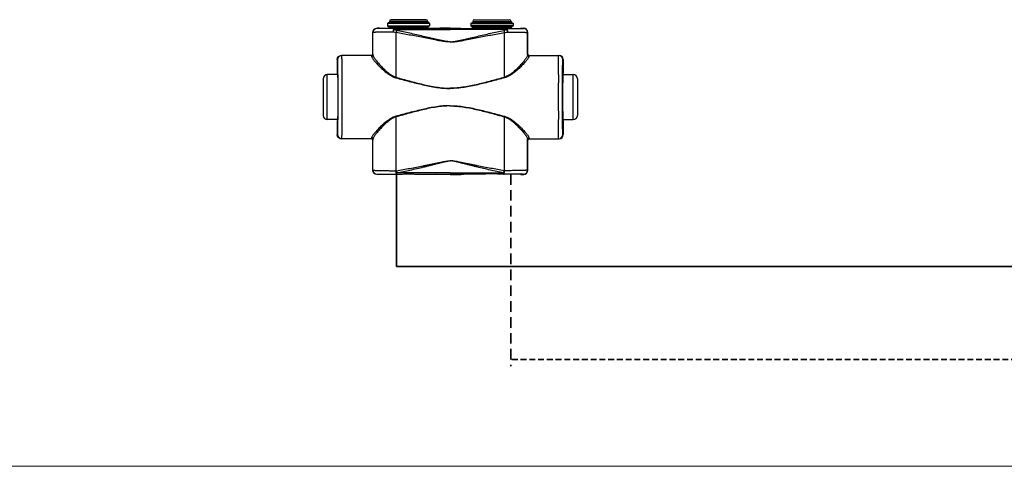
# Model space of a CAD drawing. Header units: millimetres. Extents: x 1279 to 58476, y -6899 to 74987.
# Tile 105 of 157: x 30892 to 31483, y -3829 to -3561. Entities that reach past the tile are written whole.
import ezdxf

# ---------------------------------------------------------------- set-up
doc = ezdxf.new("R2010")
doc.units = ezdxf.units.MM
for name, pattern in [('phl_thick', [0]), ('VERDECKT', [9.525, 6.35, -3.175]), ('ČÁRKOVANÁ', [0.75, 0.5, -0.25])]:
    doc.linetypes.add(name, pattern=pattern)
for name, color, linetype, lineweight in [('UT_POTRUBI - PŘÍVOD', 1, 'Continuous', 35), ('UT_POTRUBI - ZPÁTEČKA', 5, 'ČÁRKOVANÁ', 35), ('UT_SCHÉMA_PŘÍVOD', 10, 'Continuous', 35), ('UT_SCHÉMA_ZPÁTEČKA', 172, 'VERDECKT', 35), ('VZT_50 POPIS - OBECNE', 7, 'Continuous', 5)]:
    doc.layers.add(name, color=color, linetype=linetype, lineweight=lineweight)

msp = doc.modelspace()

# ---------------------------------------------------------------- linework, layer by layer
at = {"color": 0, "linetype": 'Continuous'}
for p, q in [((31113.2, -3563.09), (31112.9, -3563.39)), ((31138.1, -3563.39), (31112.9, -3563.39)), ((31112.9, -3563.39), (31112.9, -3564.79)), ((31137.8, -3563.09), (31113.2, -3563.09)), ((31137, -3562.29), (31114, -3562.29)), ((31114, -3562.29), (31114, -3562.99)), ((31137, -3562.99), (31114, -3562.99)), ((31135.9, -3561.19), (31115.1, -3561.19)), ((31137, -3562.29), (31137, -3562.99)), ((31137.8, -3563.09), (31138.1, -3563.39)), ((31138.1, -3563.39), (31138.1, -3564.79)), ((31163.2, -3563.09), (31162.9, -3563.39)), ((31162.9, -3563.39), (31188.1, -3563.39)), ((31162.9, -3563.39), (31162.9, -3564.79)), ((31163.2, -3563.09), (31187.8, -3563.09)), ((31164, -3562.29), (31164, -3562.99)), ((31164, -3562.29), (31187, -3562.29)), ((31164, -3562.99), (31187, -3562.99)), ((31165.1, -3561.19), (31185.9, -3561.19)), ((31187, -3562.29), (31187, -3562.99)), ((31187.8, -3563.09), (31188.1, -3563.39)), ((31188.1, -3563.39), (31188.1, -3564.79)), ((31104.12, -3568.92), (31104, -3568.79)), ((31104, -3581.79), (31104, -3568.79)), ((31106.62, -3566.42), (31106.5, -3566.29)), ((31108.15, -3566.29), (31106.5, -3566.29)), ((31108.5, -3566.4), (31108.15, -3566.29)), ((31112.9, -3564.79), (31113.85, -3565.75)), ((31112.9, -3564.79), (31138.1, -3564.79)), ((31113.85, -3565.75), (31137.15, -3565.75)), ((31114, -3566.1), (31137, -3566.1)), ((31114, -3566.1), (31114, -3566.47)), ((31121.64, -3566.49), (31116.8, -3566.49)), ((31116.8, -3567.18), (31116.8, -3566.49)), ((31116.8, -3567.18), (31150.5, -3567.18)), ((31150.5, -3566.49), (31129.35, -3566.49)), ((31137, -3566.1), (31137, -3566.47)), ((31138.1, -3564.79), (31137.15, -3565.75)), ((31144.25, -3566.29), (31142.5, -3566.4)), ((31150.5, -3566.29), (31144.25, -3566.29)), ((31150.5, -3566.29), (31156.75, -3566.29)), ((31150.5, -3566.49), (31171.64, -3566.49)), ((31184.2, -3567.18), (31150.5, -3567.18)), ((31156.75, -3566.29), (31158.5, -3566.4)), ((31188.1, -3564.79), (31162.9, -3564.79)), ((31162.9, -3564.79), (31163.85, -3565.75)), ((31187.15, -3565.75), (31163.85, -3565.75)), ((31187, -3566.1), (31164, -3566.1)), ((31164, -3566.1), (31164, -3566.47)), ((31179.35, -3566.49), (31184.2, -3566.49)), ((31184.2, -3567.18), (31184.2, -3566.49)), ((31187, -3566.1), (31187, -3566.47)), ((31188.1, -3564.79), (31187.15, -3565.75)), ((31192.5, -3566.4), (31192.85, -3566.29)), ((31192.85, -3566.29), (31194.5, -3566.29)), ((31194.38, -3566.42), (31194.5, -3566.29)), ((31196.88, -3568.92), (31197, -3568.79)), ((31197, -3581.79), (31197, -3568.79)), ((31104, -3581.79), (31104.1, -3581.79)), ((31197, -3581.79), (31196.89, -3581.79)), ((31083.01, -3585.09), (31082.8, -3585.09)), ((31082.8, -3585.09), (31082.8, -3593.25)), ((31103.3, -3582.59), (31085.3, -3582.59)), ((31197.69, -3582.59), (31215.7, -3582.59)), ((31217.99, -3585.09), (31218.2, -3585.09)), ((31218.2, -3585.09), (31218.2, -3593.25)), ((31082.8, -3593.25), (31083.01, -3593.59)), ((31083.19, -3593.61), (31083.19, -3593.59)), ((31217.8, -3593.61), (31217.8, -3593.59)), ((31218.2, -3593.25), (31217.99, -3593.59)), ((31074.3, -3596.59), (31074.3, -3618.59)), ((31083.05, -3594.09), (31076.8, -3594.09)), ((31076.8, -3621.09), (31076.8, -3594.09)), ((31217.95, -3594.09), (31224.2, -3594.09)), ((31224.2, -3621.09), (31224.2, -3594.09)), ((31226.7, -3596.59), (31226.7, -3618.59)), ((31083.05, -3621.09), (31076.8, -3621.09)), ((31083.01, -3621.59), (31082.8, -3621.94)), ((31082.8, -3621.94), (31082.8, -3630.09)), ((31083.19, -3621.6), (31083.19, -3621.58)), ((31217.8, -3621.6), (31217.8, -3621.58)), ((31217.95, -3621.09), (31224.2, -3621.09)), ((31217.99, -3621.59), (31218.2, -3621.94)), ((31218.2, -3621.94), (31218.2, -3630.09)), ((31082.8, -3630.09), (31083.01, -3630.09)), ((31103.3, -3632.59), (31085.3, -3632.59)), ((31104.1, -3633.39), (31104, -3633.39)), ((31104, -3651.49), (31104, -3633.39)), ((31196.89, -3633.39), (31197, -3633.39)), ((31197, -3651.49), (31197, -3633.39)), ((31197.69, -3632.59), (31215.7, -3632.59)), ((31218.2, -3630.09), (31217.99, -3630.09)), ((31104, -3651.49), (31104.12, -3651.38)), ((31118.04, -3651.75), (31118.22, -3651.75)), ((31182.96, -3651.75), (31182.78, -3651.75)), ((31197, -3651.49), (31196.88, -3651.38)), ((31106.5, -3653.99), (31106.62, -3653.88)), ((31108.15, -3653.99), (31106.5, -3653.99)), ((31108.5, -3653.89), (31108.15, -3653.99)), ((31118.37, -3653.81), (31118.54, -3653.81)), ((31150.5, -3653.06), (31118.54, -3653.06)), ((31118.54, -3653.81), (31118.54, -3653.06)), ((31118.54, -3653.81), (31119.8, -3653.81)), ((31131.19, -3653.81), (31150.5, -3653.81)), ((31144.25, -3653.99), (31142.5, -3653.89)), ((31150.5, -3653.99), (31144.25, -3653.99)), ((31150.5, -3653.06), (31182.45, -3653.06)), ((31169.8, -3653.81), (31150.5, -3653.81)), ((31150.5, -3653.99), (31156.75, -3653.99)), ((31156.75, -3653.99), (31158.5, -3653.89)), ((31182.45, -3653.81), (31181.19, -3653.81)), ((31182.45, -3653.81), (31182.45, -3653.06)), ((31182.63, -3653.81), (31182.45, -3653.81)), ((31192.5, -3653.89), (31192.85, -3653.99)), ((31192.85, -3653.99), (31194.5, -3653.99)), ((31194.5, -3653.99), (31194.38, -3653.88))]:
    msp.add_line(p, q, dxfattribs=at)
for centre, radius, start, end in [((31115.1, -3562.29), 1.1, 90, 180), ((31115.1, -3562.99), 1.1, 180, 185.21872), ((31135.9, -3562.29), 1.1, 0, 90), ((31135.9, -3562.99), 1.1, 354.78128, 0), ((31165.1, -3562.29), 1.1, 90, 180), ((31165.1, -3562.99), 1.1, 180, 185.21872), ((31185.9, -3562.29), 1.1, 0, 90), ((31185.9, -3562.99), 1.1, 354.78128, 0), ((31106.62, -3568.92), 2.5, 90.00246, 179.99754), ((31113.5, -3566.1), 0.5, 0, 45), ((31137.5, -3566.1), 0.5, 135, 180), ((31163.5, -3566.1), 0.5, 0, 45), ((31187.5, -3566.1), 0.5, 135, 180), ((31194.38, -3568.92), 2.5, 0.00246, 89.99754), ((31103.3, -3581.79), 0.8, 270.0036, 359.99724), ((31197.69, -3581.79), 0.8, 180.00276, 269.9964), ((31085.51, -3585.09), 2.5, 90.00225, 180.00111), ((31215.49, -3585.09), 2.5, 359.99889, 89.99775), ((31076.8, -3596.59), 2.5, 90, 180), ((28643.34, -3607.59), 2442.41, 359.68325, 0.31675), ((33657.66, -3607.59), 2442.41, 179.68325, 180.31675), ((31224.2, -3596.59), 2.5, 0, 90), ((31076.8, -3618.59), 2.5, 180, 270), ((31224.2, -3618.59), 2.5, 270, 0), ((31085.51, -3630.09), 2.5, 179.99889, 269.99775), ((31103.3, -3633.39), 0.8, 0.00276, 89.9964), ((31197.69, -3633.39), 0.8, 90.0036, 179.99724), ((31215.49, -3630.09), 2.5, 270.00225, 0.00111), ((31106.62, -3651.38), 2.5, 180.00246, 269.99754), ((31194.38, -3651.38), 2.5, 270.00246, 359.99754)]:
    msp.add_arc(centre, radius, start, end, dxfattribs=at)
at = {"color": 0, "linetype": 'Continuous', "extrusion": (0, 0, -1)}
for centre, major_axis, ratio, start_param, end_param in [((31106.5, -3568.79), (-1.77, 1.77), 0.999973, -0.785384, 0.785384), ((31125.5, -3566.4), (-17, 0), 0.005236, 4.941076, 6.283185), ((31125.5, -3566.4), (-17, 0), 0.005236, 3.141593, 4.483702), ((31103.2, -3581.79), (-0.8, 0), 0.999986, -3.141593, -1.659157), ((31085.3, -3585.09), (-2.5, 0), 0.999945, 0, 1.570796), ((31083.01, -3607.59), (0, 14), 0.010472, 0, 3.141593), ((31085.3, -3630.09), (-2.5, 0), 0.999945, -1.570796, 0), ((31103.2, -3633.39), (0.8, 0), 0.999986, -1.395381, 0), ((31106.5, -3651.49), (1.77, 1.77), 0.999973, -3.926977, -2.356208), ((31125.5, -3653.89), (-17, 0), 0.005236, 0, 1.229157), ((31125.5, -3653.89), (-17, 0), 0.005236, 1.912436, 3.141593)]:
    msp.add_ellipse(centre, major_axis=major_axis, ratio=ratio, start_param=start_param, end_param=end_param, dxfattribs=at)
at = {"color": 0, "linetype": 'Continuous'}
for centre, major_axis, ratio, start_param, end_param in [((31175.5, -3566.4), (17, 0), 0.005236, 3.141593, 4.483702), ((31175.5, -3566.4), (17, 0), 0.005236, 4.941076, 6.283185), ((31194.5, -3568.79), (1.77, 1.77), 0.999973, -0.785384, 0.785384), ((31197.8, -3581.79), (0.8, 0), 0.999986, -3.141593, -1.659157), ((31215.7, -3585.09), (2.5, 0), 0.999945, 0, 1.570796), ((31217.99, -3607.59), (0, 14), 0.010472, 0, 3.141593), ((31197.8, -3633.39), (-0.8, 0), 0.999986, -1.395381, 0), ((31215.7, -3630.09), (2.5, 0), 0.999945, -1.570796, 0), ((31194.5, -3651.49), (-1.77, 1.77), 0.999973, -3.926977, -2.356208), ((31175.5, -3653.89), (17, 0), 0.005236, 1.912436, 3.141593), ((31175.5, -3653.89), (17, 0), 0.005236, 0, 1.229157)]:
    msp.add_ellipse(centre, major_axis=major_axis, ratio=ratio, start_param=start_param, end_param=end_param, dxfattribs=at)
for points, knots in [([(31116.18, -3568.6), (31115.35, -3568.61), (31113.74, -3568.62), (31111.78, -3568.64), (31110.31, -3568.66), (31109.31, -3568.68), (31108.38, -3568.69), (31107.53, -3568.71), (31106.76, -3568.73), (31106.09, -3568.76), (31105.51, -3568.78), (31105.09, -3568.8), (31104.81, -3568.82), (31104.63, -3568.83), (31104.48, -3568.85), (31104.36, -3568.86), (31104.26, -3568.87), (31104.19, -3568.89), (31104.15, -3568.9), (31104.12, -3568.91), (31104.12, -3568.92)], [0, 0, 0, 0, 0.207034, 0.39928, 0.488214, 0.57154, 0.648707, 0.71921, 0.782588, 0.838437, 0.886403, 0.926186, 0.942933, 0.957549, 0.970012, 0.98031, 0.988432, 0.994377, 0.998178, 1, 1, 1, 1]), ([(31104.13, -3582.33), (31104.13, -3581.21), (31104.13, -3576.74), (31104.12, -3572.27), (31104.12, -3568.92)], [0, 0, 0, 0, 0.250733, 1, 1, 1, 1]), ([(31116.8, -3566.49), (31116.09, -3566.49), (31114.74, -3566.48), (31113.07, -3566.48), (31111.84, -3566.47), (31110.99, -3566.47), (31110.2, -3566.47), (31109.49, -3566.46), (31108.85, -3566.46), (31108.28, -3566.45), (31107.79, -3566.45), (31107.44, -3566.44), (31107.2, -3566.44), (31107.05, -3566.43), (31106.92, -3566.43), (31106.82, -3566.43), (31106.75, -3566.43), (31106.7, -3566.42), (31106.67, -3566.42), (31106.65, -3566.42), (31106.64, -3566.42), (31106.63, -3566.42), (31106.62, -3566.42), (31106.62, -3566.42)], [0, 0, 0, 0, 0.207653, 0.400343, 0.489423, 0.572844, 0.650059, 0.720565, 0.783909, 0.839692, 0.887568, 0.927242, 0.943927, 0.958477, 0.970869, 0.981088, 0.989117, 0.992306, 0.994945, 0.997032, 0.998568, 0.999554, 1, 1, 1, 1]), ([(31116.8, -3566.49), (31116.71, -3566.49), (31116.61, -3566.6), (31116.53, -3566.73), (31116.46, -3566.88), (31116.38, -3567.11), (31116.31, -3567.42), (31116.25, -3567.78), (31116.2, -3568.18), (31116.19, -3568.46), (31116.18, -3568.6)], [0, 0, 0, 0, 0.117156, 0.161001, 0.211236, 0.330442, 0.472834, 0.634922, 0.812344, 1, 1, 1, 1]), ([(31116.8, -3567.18), (31116.67, -3567.39), (31116.44, -3567.85), (31116.27, -3568.34), (31116.18, -3568.6)], [0, 0, 0, 0, 0.464895, 1, 1, 1, 1]), ([(31118.05, -3568.96), (31117.89, -3568.94), (31117.26, -3568.85), (31116.64, -3568.72), (31116.18, -3568.6)], [0, 0, 0, 0, 0.252579, 1, 1, 1, 1]), ([(31118.37, -3567.63), (31118.23, -3567.6), (31117.7, -3567.48), (31117.18, -3567.32), (31116.8, -3567.18)], [0, 0, 0, 0, 0.253704, 1, 1, 1, 1]), ([(31118.37, -3567.63), (31118.31, -3567.83), (31118.19, -3568.27), (31118.09, -3568.72), (31118.05, -3568.96)], [0, 0, 0, 0, 0.464569, 1, 1, 1, 1]), ([(31150.5, -3574.6), (31150.5, -3574.6), (31149.81, -3574.6), (31148.43, -3574.52), (31146.38, -3574.24), (31144.34, -3573.89), (31141.63, -3573.39), (31138.25, -3572.73), (31134.21, -3571.93), (31130.16, -3571.14), (31126.12, -3570.38), (31122.09, -3569.65), (31119.39, -3569.19), (31118.05, -3568.96)], [0.5000015, 0.5000015, 0.5000015, 0.5000015, 0.500002, 0.5313979, 0.5627848, 0.5941575, 0.6255147, 0.6881766, 0.7507583, 0.8132458, 0.8756245, 0.9378805, 1, 1, 1, 1]), ([(31118.06, -3595.74), (31118.06, -3593.5), (31118.06, -3584.57), (31118.05, -3575.65), (31118.05, -3568.96)], [0, 0, 0, 0, 0.250952, 1, 1, 1, 1]), ([(31150.5, -3574.42), (31150.5, -3574.42), (31150.15, -3574.42), (31149.46, -3574.4), (31148.09, -3574.27), (31146.39, -3573.98), (31144.37, -3573.56), (31142.35, -3573.1), (31140.35, -3572.63), (31137.67, -3571.99), (31134.34, -3571.19), (31130.34, -3570.25), (31126.35, -3569.33), (31122.36, -3568.46), (31119.7, -3567.9), (31118.37, -3567.63)], [0.499995, 0.499995, 0.499995, 0.499995, 0.4999958, 0.5157333, 0.5314718, 0.5629204, 0.5943483, 0.6257534, 0.6571339, 0.6884877, 0.7511054, 0.813586, 0.8759088, 0.9380534, 1, 1, 1, 1]), ([(31129.35, -3566.49), (31128.71, -3566.49), (31127.43, -3566.51), (31125.5, -3566.54), (31123.57, -3566.51), (31122.28, -3566.49), (31121.64, -3566.49)], [0, 0, 0, 0, 0.248355, 0.5, 0.751645, 1, 1, 1, 1]), ([(31150.5, -3574.42), (31150.5, -3574.42), (31150.84, -3574.42), (31151.53, -3574.4), (31152.91, -3574.27), (31154.61, -3573.98), (31156.63, -3573.56), (31158.64, -3573.1), (31160.65, -3572.63), (31163.32, -3571.99), (31166.66, -3571.19), (31170.65, -3570.25), (31174.65, -3569.33), (31178.64, -3568.46), (31181.3, -3567.9), (31182.63, -3567.63)], [0.499995, 0.499995, 0.499995, 0.499995, 0.4999958, 0.5157333, 0.5314718, 0.5629204, 0.5943483, 0.6257534, 0.6571339, 0.6884877, 0.7511054, 0.813586, 0.8759088, 0.9380534, 1, 1, 1, 1]), ([(31150.5, -3574.6), (31150.5, -3574.6), (31151.19, -3574.6), (31152.57, -3574.52), (31154.62, -3574.24), (31156.66, -3573.89), (31159.37, -3573.39), (31162.74, -3572.73), (31166.79, -3571.93), (31170.83, -3571.14), (31174.87, -3570.38), (31178.91, -3569.65), (31181.61, -3569.19), (31182.95, -3568.96)], [0.5000015, 0.5000015, 0.5000015, 0.5000015, 0.500002, 0.5313979, 0.5627848, 0.5941575, 0.6255147, 0.6881766, 0.7507583, 0.8132458, 0.8756245, 0.9378805, 1, 1, 1, 1]), ([(31171.64, -3566.49), (31172.28, -3566.49), (31173.57, -3566.51), (31175.5, -3566.54), (31177.43, -3566.51), (31178.71, -3566.49), (31179.35, -3566.49)], [0, 0, 0, 0, 0.248355, 0.5, 0.751645, 1, 1, 1, 1]), ([(31182.63, -3567.63), (31182.76, -3567.6), (31183.29, -3567.48), (31183.82, -3567.32), (31184.2, -3567.18)], [0, 0, 0, 0, 0.253704, 1, 1, 1, 1]), ([(31182.63, -3567.63), (31182.69, -3567.83), (31182.81, -3568.27), (31182.91, -3568.72), (31182.95, -3568.96)], [0, 0, 0, 0, 0.464569, 1, 1, 1, 1]), ([(31182.94, -3595.74), (31182.94, -3593.5), (31182.94, -3584.57), (31182.95, -3575.65), (31182.95, -3568.96)], [0, 0, 0, 0, 0.250952, 1, 1, 1, 1]), ([(31182.95, -3568.96), (31183.11, -3568.94), (31183.74, -3568.85), (31184.36, -3568.72), (31184.82, -3568.6)], [0, 0, 0, 0, 0.252579, 1, 1, 1, 1]), ([(31184.2, -3566.49), (31184.9, -3566.49), (31186.26, -3566.48), (31187.92, -3566.48), (31189.16, -3566.47), (31190.01, -3566.47), (31190.79, -3566.47), (31191.51, -3566.46), (31192.15, -3566.46), (31192.72, -3566.45), (31193.21, -3566.45), (31193.56, -3566.44), (31193.8, -3566.44), (31193.95, -3566.43), (31194.07, -3566.43), (31194.18, -3566.43), (31194.25, -3566.43), (31194.3, -3566.42), (31194.32, -3566.42), (31194.34, -3566.42), (31194.36, -3566.42), (31194.37, -3566.42), (31194.38, -3566.42), (31194.38, -3566.42)], [0, 0, 0, 0, 0.207653, 0.400343, 0.489423, 0.572844, 0.650059, 0.720565, 0.783909, 0.839692, 0.887568, 0.927242, 0.943927, 0.958477, 0.970869, 0.981088, 0.989117, 0.992306, 0.994945, 0.997032, 0.998568, 0.999554, 1, 1, 1, 1]), ([(31184.2, -3566.49), (31184.29, -3566.49), (31184.39, -3566.6), (31184.47, -3566.73), (31184.54, -3566.88), (31184.61, -3567.11), (31184.69, -3567.42), (31184.75, -3567.78), (31184.79, -3568.18), (31184.81, -3568.46), (31184.82, -3568.6)], [0, 0, 0, 0, 0.117156, 0.161001, 0.211236, 0.330442, 0.472834, 0.634922, 0.812344, 1, 1, 1, 1]), ([(31184.2, -3567.18), (31184.32, -3567.39), (31184.55, -3567.85), (31184.73, -3568.34), (31184.82, -3568.6)], [0, 0, 0, 0, 0.464895, 1, 1, 1, 1]), ([(31184.82, -3568.6), (31185.65, -3568.61), (31187.26, -3568.62), (31189.22, -3568.64), (31190.69, -3568.66), (31191.69, -3568.68), (31192.62, -3568.69), (31193.47, -3568.71), (31194.23, -3568.73), (31194.91, -3568.76), (31195.48, -3568.78), (31195.9, -3568.8), (31196.19, -3568.82), (31196.37, -3568.83), (31196.52, -3568.85), (31196.64, -3568.86), (31196.74, -3568.87), (31196.81, -3568.89), (31196.85, -3568.9), (31196.87, -3568.91), (31196.88, -3568.92)], [0, 0, 0, 0, 0.207034, 0.39928, 0.488214, 0.57154, 0.648707, 0.71921, 0.782588, 0.838437, 0.886403, 0.926186, 0.942933, 0.957549, 0.970012, 0.98031, 0.988432, 0.994377, 0.998178, 1, 1, 1, 1]), ([(31196.87, -3582.33), (31196.87, -3581.21), (31196.87, -3576.74), (31196.87, -3572.27), (31196.88, -3568.92)], [0, 0, 0, 0, 0.250733, 1, 1, 1, 1]), ([(31104.1, -3581.79), (31104.1, -3581.79), (31104.11, -3581.8), (31104.11, -3581.8), (31104.11, -3581.82), (31104.11, -3581.84), (31104.11, -3581.88), (31104.12, -3581.93), (31104.12, -3582.01), (31104.12, -3582.1), (31104.13, -3582.21), (31104.13, -3582.29), (31104.13, -3582.33)], [0, 0, 0, 0, 0.005057, 0.017214, 0.037015, 0.06455, 0.142921, 0.252392, 0.392925, 0.564459, 0.766871, 1, 1, 1, 1]), ([(31196.89, -3581.79), (31196.89, -3581.79), (31196.89, -3581.8), (31196.89, -3581.8), (31196.89, -3581.82), (31196.89, -3581.84), (31196.88, -3581.88), (31196.88, -3581.93), (31196.88, -3582.01), (31196.87, -3582.1), (31196.87, -3582.21), (31196.87, -3582.29), (31196.87, -3582.33)], [0, 0, 0, 0, 0.005057, 0.017214, 0.037015, 0.06455, 0.142921, 0.252392, 0.392925, 0.564459, 0.766871, 1, 1, 1, 1]), ([(31083.19, -3593.59), (31083.19, -3592.96), (31083.18, -3591.77), (31083.16, -3590.33), (31083.15, -3589.28), (31083.13, -3588.57), (31083.12, -3587.93), (31083.11, -3587.35), (31083.1, -3586.84), (31083.09, -3586.38), (31083.07, -3586), (31083.06, -3585.72), (31083.05, -3585.53), (31083.05, -3585.42), (31083.04, -3585.32), (31083.04, -3585.24), (31083.03, -3585.18), (31083.02, -3585.13), (31083.02, -3585.11), (31083.01, -3585.09), (31083.01, -3585.09)], [0, 0, 0, 0, 0.221931, 0.420259, 0.509783, 0.592499, 0.668149, 0.736495, 0.797321, 0.850436, 0.895675, 0.932895, 0.948462, 0.961984, 0.973451, 0.982856, 0.990196, 0.99547, 0.998697, 1, 1, 1, 1]), ([(31085.71, -3594.09), (31085.7, -3593.25), (31085.69, -3591.66), (31085.67, -3589.72), (31085.66, -3588.3), (31085.65, -3587.35), (31085.63, -3586.48), (31085.62, -3585.68), (31085.61, -3584.98), (31085.6, -3584.36), (31085.58, -3583.84), (31085.57, -3583.46), (31085.56, -3583.2), (31085.55, -3583.04), (31085.55, -3582.91), (31085.54, -3582.8), (31085.53, -3582.71), (31085.52, -3582.65), (31085.52, -3582.62), (31085.51, -3582.6), (31085.51, -3582.59), (31085.51, -3582.59)], [0, 0, 0, 0, 0.218984, 0.416191, 0.505653, 0.588551, 0.664564, 0.733396, 0.794781, 0.848478, 0.894279, 0.932006, 0.947796, 0.961515, 0.973152, 0.982695, 0.990138, 0.995479, 0.998726, 0.999584, 1, 1, 1, 1]), ([(31103.3, -3582.59), (31103.3, -3582.59), (31103.31, -3582.6), (31103.31, -3582.6), (31103.31, -3582.61), (31103.31, -3582.64), (31103.31, -3582.67), (31103.32, -3582.73), (31103.32, -3582.8), (31103.32, -3582.89), (31103.33, -3583), (31103.33, -3583.07), (31103.33, -3583.11)], [0, 0, 0, 0, 0.005122, 0.017304, 0.037118, 0.064661, 0.143035, 0.252499, 0.393016, 0.564526, 0.766907, 1, 1, 1, 1]), ([(31104.13, -3582.33), (31104.13, -3582.43), (31104.09, -3582.64), (31103.91, -3582.9), (31103.64, -3583.07), (31103.43, -3583.11), (31103.33, -3583.11)], [0, 0, 0, 0, 0.247572, 0.496581, 0.747591, 1, 1, 1, 1]), ([(31103.33, -3583.11), (31103.33, -3583.18), (31103.35, -3583.32), (31103.43, -3583.54), (31103.54, -3583.79), (31103.75, -3584.18), (31104.1, -3584.72), (31104.63, -3585.42), (31105.28, -3586.21), (31106.31, -3587.39), (31107.81, -3588.97), (31109.86, -3590.94), (31111.77, -3592.58), (31113.46, -3593.84), (31115.32, -3595.05), (31116.87, -3595.78), (31117.96, -3596.07)], [0, 0, 0, 0, 0.009694, 0.02127, 0.034861, 0.050494, 0.087694, 0.13227, 0.183417, 0.240322, 0.368483, 0.511765, 0.666448, 0.747227, 0.829948, 1, 1, 1, 1]), ([(31104.13, -3582.33), (31104.13, -3582.4), (31104.15, -3582.55), (31104.22, -3582.78), (31104.32, -3583.04), (31104.52, -3583.44), (31104.86, -3584), (31105.36, -3584.73), (31105.97, -3585.54), (31106.94, -3586.75), (31108.36, -3588.37), (31110.29, -3590.39), (31112.1, -3592.08), (31113.72, -3593.4), (31115.5, -3594.66), (31116.99, -3595.43), (31118.06, -3595.74)], [0, 0, 0, 0, 0.010286, 0.022433, 0.036551, 0.052653, 0.090607, 0.135698, 0.187142, 0.244158, 0.372094, 0.514728, 0.6685, 0.748767, 0.830965, 1, 1, 1, 1]), ([(31196.87, -3582.33), (31196.86, -3582.4), (31196.84, -3582.55), (31196.78, -3582.78), (31196.67, -3583.04), (31196.47, -3583.44), (31196.14, -3584), (31195.64, -3584.73), (31195.03, -3585.54), (31194.06, -3586.75), (31192.64, -3588.37), (31190.71, -3590.39), (31188.9, -3592.08), (31187.28, -3593.4), (31185.5, -3594.66), (31184, -3595.43), (31182.94, -3595.74)], [0, 0, 0, 0, 0.010286, 0.022433, 0.036551, 0.052653, 0.090607, 0.135698, 0.187142, 0.244158, 0.372094, 0.514728, 0.6685, 0.748767, 0.830965, 1, 1, 1, 1]), ([(31197.67, -3583.11), (31197.66, -3583.18), (31197.64, -3583.32), (31197.57, -3583.54), (31197.46, -3583.79), (31197.25, -3584.18), (31196.9, -3584.72), (31196.36, -3585.42), (31195.72, -3586.21), (31194.69, -3587.39), (31193.18, -3588.97), (31191.14, -3590.94), (31189.23, -3592.58), (31187.53, -3593.84), (31185.68, -3595.05), (31184.13, -3595.78), (31183.04, -3596.07)], [0, 0, 0, 0, 0.009694, 0.02127, 0.034861, 0.050494, 0.087694, 0.13227, 0.183417, 0.240322, 0.368483, 0.511765, 0.666448, 0.747227, 0.829948, 1, 1, 1, 1]), ([(31196.87, -3582.33), (31196.87, -3582.43), (31196.91, -3582.64), (31197.09, -3582.9), (31197.35, -3583.07), (31197.56, -3583.11), (31197.67, -3583.11)], [0, 0, 0, 0, 0.247572, 0.496581, 0.747591, 1, 1, 1, 1]), ([(31197.69, -3582.59), (31197.69, -3582.59), (31197.69, -3582.6), (31197.69, -3582.6), (31197.69, -3582.61), (31197.69, -3582.64), (31197.68, -3582.67), (31197.68, -3582.73), (31197.68, -3582.8), (31197.67, -3582.89), (31197.67, -3583), (31197.67, -3583.07), (31197.67, -3583.11)], [0, 0, 0, 0, 0.005122, 0.017304, 0.037118, 0.064661, 0.143035, 0.252499, 0.393016, 0.564526, 0.766907, 1, 1, 1, 1]), ([(31215.29, -3594.09), (31215.3, -3593.25), (31215.31, -3591.66), (31215.32, -3589.72), (31215.34, -3588.3), (31215.35, -3587.35), (31215.36, -3586.48), (31215.38, -3585.68), (31215.39, -3584.98), (31215.4, -3584.36), (31215.42, -3583.84), (31215.43, -3583.46), (31215.44, -3583.2), (31215.44, -3583.04), (31215.45, -3582.91), (31215.46, -3582.8), (31215.47, -3582.71), (31215.47, -3582.65), (31215.48, -3582.62), (31215.48, -3582.6), (31215.49, -3582.59), (31215.49, -3582.59)], [0, 0, 0, 0, 0.218984, 0.416191, 0.505653, 0.588551, 0.664564, 0.733396, 0.794781, 0.848478, 0.894279, 0.932006, 0.947796, 0.961515, 0.973152, 0.982695, 0.990138, 0.995479, 0.998726, 0.999584, 1, 1, 1, 1]), ([(31217.8, -3593.59), (31217.81, -3592.96), (31217.82, -3591.77), (31217.84, -3590.33), (31217.85, -3589.28), (31217.86, -3588.57), (31217.87, -3587.93), (31217.89, -3587.35), (31217.9, -3586.84), (31217.91, -3586.38), (31217.92, -3586), (31217.93, -3585.72), (31217.94, -3585.53), (31217.95, -3585.42), (31217.96, -3585.32), (31217.96, -3585.24), (31217.97, -3585.18), (31217.97, -3585.13), (31217.98, -3585.11), (31217.99, -3585.09), (31217.99, -3585.09)], [0, 0, 0, 0, 0.221931, 0.420259, 0.509783, 0.592499, 0.668149, 0.736495, 0.797321, 0.850436, 0.895675, 0.932895, 0.948462, 0.961984, 0.973451, 0.982856, 0.990196, 0.99547, 0.998697, 1, 1, 1, 1]), ([(31083.19, -3621.58), (31083.21, -3619.39), (31083.24, -3614.73), (31083.25, -3607.6), (31083.24, -3600.47), (31083.21, -3595.8), (31083.19, -3593.61)], [0, 0, 0, 0, 0.235226, 0.499987, 0.764754, 1, 1, 1, 1]), ([(31217.8, -3621.58), (31217.79, -3619.39), (31217.76, -3614.73), (31217.75, -3607.6), (31217.76, -3600.47), (31217.79, -3595.8), (31217.8, -3593.61)], [0, 0, 0, 0, 0.235226, 0.499987, 0.764754, 1, 1, 1, 1]), ([(31118.06, -3595.74), (31118.05, -3595.77), (31118.02, -3595.88), (31117.99, -3595.99), (31117.96, -3596.07)], [0, 0, 0, 0, 0.258378, 1, 1, 1, 1]), ([(31117.96, -3596.07), (31120.62, -3596.79), (31124.62, -3597.86), (31129.98, -3599.23), (31134.02, -3600.2), (31138.09, -3601.08), (31142.19, -3601.81), (31145.64, -3602.23), (31148.41, -3602.4), (31149.8, -3602.43), (31150.5, -3602.43), (31150.5, -3602.43)], [0, 0, 0, 0, 0.1245061, 0.1869228, 0.2494269, 0.3120016, 0.3746311, 0.4372993, 0.4686472, 0.4999998, 0.5, 0.5, 0.5, 0.5]), ([(31118.06, -3595.74), (31120.71, -3596.48), (31124.7, -3597.58), (31130.03, -3598.99), (31134.06, -3599.99), (31138.11, -3600.89), (31142.2, -3601.64), (31145.65, -3602.07), (31148.42, -3602.25), (31149.8, -3602.28), (31150.5, -3602.28), (31150.5, -3602.28)], [0, 0, 0, 0, 0.1244767, 0.1868883, 0.2493924, 0.3119715, 0.3746087, 0.437287, 0.4686409, 0.4999998, 0.5, 0.5, 0.5, 0.5]), ([(31182.94, -3595.74), (31180.28, -3596.48), (31176.3, -3597.58), (31170.96, -3598.99), (31166.94, -3599.99), (31162.88, -3600.89), (31158.79, -3601.64), (31155.35, -3602.07), (31152.58, -3602.25), (31151.19, -3602.28), (31150.5, -3602.28), (31150.5, -3602.28)], [0, 0, 0, 0, 0.1244767, 0.1868883, 0.2493924, 0.3119715, 0.3746087, 0.437287, 0.4686409, 0.4999998, 0.5, 0.5, 0.5, 0.5]), ([(31183.04, -3596.07), (31180.38, -3596.79), (31176.37, -3597.86), (31171.02, -3599.23), (31166.98, -3600.2), (31162.91, -3601.08), (31158.81, -3601.81), (31155.36, -3602.23), (31152.58, -3602.4), (31151.19, -3602.43), (31150.5, -3602.43), (31150.5, -3602.43)], [0, 0, 0, 0, 0.1245061, 0.1869228, 0.2494269, 0.3120016, 0.3746311, 0.4372993, 0.4686472, 0.4999998, 0.5, 0.5, 0.5, 0.5]), ([(31182.94, -3595.74), (31182.95, -3595.77), (31182.98, -3595.88), (31183.01, -3595.99), (31183.04, -3596.07)], [0, 0, 0, 0, 0.258378, 1, 1, 1, 1]), ([(31150.5, -3612.76), (31149.11, -3612.76), (31146.33, -3612.88), (31142.19, -3613.38), (31138.09, -3614.11), (31134.02, -3614.99), (31129.98, -3615.96), (31124.62, -3617.33), (31120.62, -3618.4), (31117.96, -3619.12)], [0.5, 0.5, 0.5, 0.5, 0.5626889, 0.6253582, 0.6879892, 0.7505657, 0.8130716, 0.8754902, 1, 1, 1, 1]), ([(31150.5, -3612.91), (31149.11, -3612.91), (31146.34, -3613.03), (31142.21, -3613.55), (31138.11, -3614.3), (31134.06, -3615.2), (31130.03, -3616.2), (31124.7, -3617.61), (31120.71, -3618.71), (31118.06, -3619.45)], [0.5, 0.5, 0.5, 0.5, 0.5627005, 0.6253799, 0.6880187, 0.7505997, 0.8131057, 0.8755193, 1, 1, 1, 1]), ([(31150.5, -3612.76), (31151.89, -3612.76), (31154.67, -3612.88), (31158.81, -3613.38), (31162.91, -3614.11), (31166.98, -3614.99), (31171.02, -3615.96), (31176.37, -3617.33), (31180.38, -3618.4), (31183.04, -3619.12)], [0.5, 0.5, 0.5, 0.5, 0.5626889, 0.6253582, 0.6879892, 0.7505657, 0.8130716, 0.8754902, 1, 1, 1, 1]), ([(31150.5, -3612.91), (31151.89, -3612.91), (31154.66, -3613.03), (31158.79, -3613.55), (31162.88, -3614.3), (31166.94, -3615.2), (31170.96, -3616.2), (31176.3, -3617.61), (31180.28, -3618.71), (31182.94, -3619.45)], [0.5, 0.5, 0.5, 0.5, 0.5627005, 0.6253799, 0.6880187, 0.7505997, 0.8131057, 0.8755193, 1, 1, 1, 1]), ([(31083.01, -3630.09), (31083.01, -3630.09), (31083.02, -3630.08), (31083.02, -3630.05), (31083.03, -3630.01), (31083.04, -3629.95), (31083.04, -3629.87), (31083.05, -3629.77), (31083.05, -3629.66), (31083.06, -3629.47), (31083.07, -3629.19), (31083.09, -3628.81), (31083.1, -3628.35), (31083.11, -3627.84), (31083.12, -3627.26), (31083.13, -3626.61), (31083.15, -3625.91), (31083.16, -3624.86), (31083.18, -3623.42), (31083.19, -3622.23), (31083.19, -3621.6)], [0, 0, 0, 0, 0.001303, 0.00453, 0.009804, 0.017144, 0.026549, 0.038016, 0.051538, 0.067105, 0.104325, 0.149564, 0.202679, 0.263505, 0.331851, 0.407501, 0.490217, 0.579741, 0.778069, 1, 1, 1, 1]), ([(31085.51, -3632.59), (31085.51, -3632.59), (31085.51, -3632.59), (31085.52, -3632.57), (31085.52, -3632.54), (31085.53, -3632.48), (31085.54, -3632.39), (31085.55, -3632.28), (31085.55, -3632.15), (31085.56, -3631.99), (31085.57, -3631.73), (31085.58, -3631.35), (31085.6, -3630.83), (31085.61, -3630.21), (31085.62, -3629.5), (31085.63, -3628.71), (31085.65, -3627.84), (31085.66, -3626.89), (31085.67, -3625.47), (31085.69, -3623.53), (31085.7, -3621.94), (31085.71, -3621.1)], [0, 0, 0, 0, 0.000416, 0.001274, 0.004521, 0.009862, 0.017305, 0.026849, 0.038485, 0.052204, 0.067994, 0.105721, 0.151522, 0.205219, 0.266604, 0.335437, 0.411449, 0.494347, 0.58381, 0.781016, 1, 1, 1, 1]), ([(31117.96, -3619.12), (31116.87, -3619.41), (31115.32, -3620.14), (31113.46, -3621.35), (31111.77, -3622.61), (31109.86, -3624.25), (31107.81, -3626.22), (31106.31, -3627.8), (31105.28, -3628.98), (31104.63, -3629.76), (31104.1, -3630.47), (31103.75, -3631.01), (31103.54, -3631.4), (31103.43, -3631.65), (31103.35, -3631.87), (31103.33, -3632.01), (31103.33, -3632.08)], [0, 0, 0, 0, 0.170052, 0.252774, 0.333553, 0.488235, 0.631517, 0.759678, 0.816583, 0.86773, 0.912306, 0.949506, 0.965139, 0.978731, 0.990306, 1, 1, 1, 1]), ([(31118.06, -3619.45), (31116.99, -3619.76), (31115.5, -3620.53), (31113.72, -3621.79), (31112.1, -3623.1), (31110.29, -3624.8), (31108.36, -3626.82), (31106.94, -3628.44), (31105.97, -3629.65), (31105.36, -3630.46), (31104.86, -3631.19), (31104.52, -3631.75), (31104.32, -3632.15), (31104.22, -3632.41), (31104.15, -3632.64), (31104.13, -3632.79), (31104.13, -3632.86)], [0, 0, 0, 0, 0.169036, 0.251233, 0.3315, 0.485272, 0.627906, 0.755842, 0.812858, 0.864302, 0.909393, 0.947347, 0.963449, 0.977567, 0.989714, 1, 1, 1, 1]), ([(31118.06, -3619.45), (31118.05, -3619.42), (31118.02, -3619.31), (31117.99, -3619.2), (31117.96, -3619.12)], [0, 0, 0, 0, 0.258378, 1, 1, 1, 1]), ([(31118.04, -3651.75), (31118.04, -3649.07), (31118.05, -3638.31), (31118.06, -3627.54), (31118.06, -3619.45)], [0, 0, 0, 0, 0.248459, 1, 1, 1, 1]), ([(31182.94, -3619.45), (31182.95, -3619.42), (31182.98, -3619.31), (31183.01, -3619.2), (31183.04, -3619.12)], [0, 0, 0, 0, 0.258378, 1, 1, 1, 1]), ([(31182.94, -3619.45), (31184, -3619.76), (31185.5, -3620.53), (31187.28, -3621.79), (31188.9, -3623.1), (31190.71, -3624.8), (31192.64, -3626.82), (31194.06, -3628.44), (31195.03, -3629.65), (31195.64, -3630.46), (31196.14, -3631.19), (31196.47, -3631.75), (31196.67, -3632.15), (31196.78, -3632.41), (31196.84, -3632.64), (31196.86, -3632.79), (31196.87, -3632.86)], [0, 0, 0, 0, 0.169036, 0.251233, 0.3315, 0.485272, 0.627906, 0.755842, 0.812858, 0.864302, 0.909393, 0.947347, 0.963449, 0.977567, 0.989714, 1, 1, 1, 1]), ([(31182.96, -3651.75), (31182.95, -3649.07), (31182.94, -3638.31), (31182.94, -3627.54), (31182.94, -3619.45)], [0, 0, 0, 0, 0.248459, 1, 1, 1, 1]), ([(31183.04, -3619.12), (31184.13, -3619.41), (31185.68, -3620.14), (31187.53, -3621.35), (31189.23, -3622.61), (31191.14, -3624.25), (31193.18, -3626.22), (31194.69, -3627.8), (31195.72, -3628.98), (31196.36, -3629.76), (31196.9, -3630.47), (31197.25, -3631.01), (31197.46, -3631.4), (31197.57, -3631.65), (31197.64, -3631.87), (31197.66, -3632.01), (31197.67, -3632.08)], [0, 0, 0, 0, 0.170052, 0.252774, 0.333553, 0.488235, 0.631517, 0.759678, 0.816583, 0.86773, 0.912306, 0.949506, 0.965139, 0.978731, 0.990306, 1, 1, 1, 1]), ([(31215.49, -3632.59), (31215.49, -3632.59), (31215.48, -3632.59), (31215.48, -3632.57), (31215.47, -3632.54), (31215.47, -3632.48), (31215.46, -3632.39), (31215.45, -3632.28), (31215.44, -3632.15), (31215.44, -3631.99), (31215.43, -3631.73), (31215.42, -3631.35), (31215.4, -3630.83), (31215.39, -3630.21), (31215.38, -3629.5), (31215.36, -3628.71), (31215.35, -3627.84), (31215.34, -3626.89), (31215.32, -3625.47), (31215.31, -3623.53), (31215.3, -3621.94), (31215.29, -3621.1)], [0, 0, 0, 0, 0.000416, 0.001274, 0.004521, 0.009862, 0.017305, 0.026849, 0.038485, 0.052204, 0.067994, 0.105721, 0.151522, 0.205219, 0.266604, 0.335437, 0.411449, 0.494347, 0.58381, 0.781016, 1, 1, 1, 1]), ([(31217.99, -3630.09), (31217.99, -3630.09), (31217.98, -3630.08), (31217.97, -3630.05), (31217.97, -3630.01), (31217.96, -3629.95), (31217.96, -3629.87), (31217.95, -3629.77), (31217.94, -3629.66), (31217.93, -3629.47), (31217.92, -3629.19), (31217.91, -3628.81), (31217.9, -3628.35), (31217.89, -3627.84), (31217.87, -3627.26), (31217.86, -3626.61), (31217.85, -3625.91), (31217.84, -3624.86), (31217.82, -3623.42), (31217.81, -3622.23), (31217.8, -3621.6)], [0, 0, 0, 0, 0.001303, 0.00453, 0.009804, 0.017144, 0.026549, 0.038016, 0.051538, 0.067105, 0.104325, 0.149564, 0.202679, 0.263505, 0.331851, 0.407501, 0.490217, 0.579741, 0.778069, 1, 1, 1, 1]), ([(31103.33, -3632.08), (31103.33, -3632.12), (31103.33, -3632.19), (31103.32, -3632.3), (31103.32, -3632.39), (31103.32, -3632.46), (31103.31, -3632.52), (31103.31, -3632.55), (31103.31, -3632.58), (31103.31, -3632.59), (31103.31, -3632.59), (31103.3, -3632.59), (31103.3, -3632.59)], [0, 0, 0, 0, 0.233093, 0.435474, 0.606984, 0.747501, 0.856965, 0.935339, 0.962882, 0.982696, 0.994878, 1, 1, 1, 1]), ([(31104.13, -3632.86), (31104.13, -3632.76), (31104.09, -3632.55), (31103.91, -3632.29), (31103.64, -3632.12), (31103.43, -3632.08), (31103.33, -3632.08)], [0, 0, 0, 0, 0.247572, 0.496581, 0.747591, 1, 1, 1, 1]), ([(31104.13, -3632.86), (31104.13, -3632.9), (31104.13, -3632.98), (31104.12, -3633.09), (31104.12, -3633.18), (31104.12, -3633.26), (31104.11, -3633.31), (31104.11, -3633.35), (31104.11, -3633.37), (31104.11, -3633.39), (31104.11, -3633.39), (31104.1, -3633.39), (31104.1, -3633.39)], [0, 0, 0, 0, 0.23313, 0.435541, 0.607074, 0.747608, 0.857079, 0.93545, 0.962985, 0.982786, 0.994943, 1, 1, 1, 1]), ([(31104.12, -3651.38), (31104.12, -3649.84), (31104.12, -3643.67), (31104.13, -3637.5), (31104.13, -3632.86)], [0, 0, 0, 0, 0.248801, 1, 1, 1, 1]), ([(31196.87, -3632.86), (31196.87, -3632.76), (31196.91, -3632.55), (31197.09, -3632.29), (31197.35, -3632.12), (31197.56, -3632.08), (31197.67, -3632.08)], [0, 0, 0, 0, 0.247572, 0.496581, 0.747591, 1, 1, 1, 1]), ([(31196.88, -3651.38), (31196.88, -3649.84), (31196.87, -3643.67), (31196.87, -3637.5), (31196.87, -3632.86)], [0, 0, 0, 0, 0.248801, 1, 1, 1, 1]), ([(31196.87, -3632.86), (31196.87, -3632.9), (31196.87, -3632.98), (31196.87, -3633.09), (31196.88, -3633.18), (31196.88, -3633.26), (31196.88, -3633.31), (31196.89, -3633.35), (31196.89, -3633.37), (31196.89, -3633.39), (31196.89, -3633.39), (31196.89, -3633.39), (31196.89, -3633.39)], [0, 0, 0, 0, 0.23313, 0.435541, 0.607074, 0.747608, 0.857079, 0.93545, 0.962985, 0.982786, 0.994943, 1, 1, 1, 1]), ([(31197.67, -3632.08), (31197.67, -3632.12), (31197.67, -3632.19), (31197.67, -3632.3), (31197.68, -3632.39), (31197.68, -3632.46), (31197.68, -3632.52), (31197.69, -3632.55), (31197.69, -3632.58), (31197.69, -3632.59), (31197.69, -3632.59), (31197.69, -3632.59), (31197.69, -3632.59)], [0, 0, 0, 0, 0.233093, 0.435474, 0.606984, 0.747501, 0.856965, 0.935339, 0.962882, 0.982696, 0.994878, 1, 1, 1, 1]), ([(31118.22, -3651.75), (31119.56, -3651.53), (31122.25, -3651.07), (31126.27, -3650.34), (31130.3, -3649.58), (31133.65, -3648.92), (31136.34, -3648.39), (31138.35, -3647.98), (31140.37, -3647.56), (31142.38, -3647.15), (31144.4, -3646.73), (31146.08, -3646.39), (31147.43, -3646.13), (31148.78, -3645.88), (31149.81, -3645.74), (31150.5, -3645.74)], [0, 0, 0, 0, 0.0621172, 0.1243716, 0.1867502, 0.2492392, 0.2805207, 0.3118245, 0.3431487, 0.3744915, 0.4058513, 0.4372266, 0.4529199, 0.4686172, 0.5, 0.5, 0.5, 0.5]), ([(31118.54, -3653.06), (31119.87, -3652.79), (31122.52, -3652.24), (31126.5, -3651.37), (31130.49, -3650.45), (31133.8, -3649.66), (31136.46, -3649.01), (31138.45, -3648.52), (31140.45, -3648.02), (31142.44, -3647.52), (31144.44, -3647.02), (31146.11, -3646.6), (31147.45, -3646.29), (31148.79, -3645.99), (31149.81, -3645.82), (31150.5, -3645.82)], [0, 0, 0, 0, 0.0619437, 0.1240868, 0.1864104, 0.2488944, 0.2801902, 0.3115184, 0.3428764, 0.3742614, 0.4056711, 0.4371032, 0.4528275, 0.4685577, 0.5, 0.5, 0.5, 0.5]), ([(31182.78, -3651.75), (31181.44, -3651.53), (31178.75, -3651.07), (31174.73, -3650.34), (31170.7, -3649.58), (31167.35, -3648.92), (31164.66, -3648.39), (31162.65, -3647.98), (31160.63, -3647.56), (31158.61, -3647.15), (31156.6, -3646.73), (31154.91, -3646.39), (31153.56, -3646.13), (31152.21, -3645.88), (31151.18, -3645.74), (31150.5, -3645.74)], [0, 0, 0, 0, 0.0621172, 0.1243716, 0.1867502, 0.2492392, 0.2805207, 0.3118245, 0.3431487, 0.3744915, 0.4058513, 0.4372266, 0.4529199, 0.4686172, 0.5, 0.5, 0.5, 0.5]), ([(31182.45, -3653.06), (31181.13, -3652.79), (31178.47, -3652.24), (31174.49, -3651.37), (31170.51, -3650.45), (31167.19, -3649.66), (31164.54, -3649.01), (31162.54, -3648.52), (31160.55, -3648.02), (31158.55, -3647.52), (31156.56, -3647.02), (31154.89, -3646.6), (31153.55, -3646.29), (31152.21, -3645.99), (31151.18, -3645.82), (31150.5, -3645.82)], [0, 0, 0, 0, 0.0619437, 0.1240868, 0.1864104, 0.2488944, 0.2801902, 0.3115184, 0.3428764, 0.3742614, 0.4056711, 0.4371032, 0.4528275, 0.4685577, 0.5, 0.5, 0.5, 0.5]), ([(31104.12, -3651.38), (31104.12, -3651.39), (31104.15, -3651.4), (31104.2, -3651.42), (31104.28, -3651.43), (31104.39, -3651.45), (31104.54, -3651.47), (31104.72, -3651.48), (31104.93, -3651.5), (31105.26, -3651.52), (31105.76, -3651.55), (31106.44, -3651.58), (31107.23, -3651.6), (31108.12, -3651.63), (31109.11, -3651.65), (31110.19, -3651.67), (31111.36, -3651.69), (31113.04, -3651.72), (31115.28, -3651.74), (31117.1, -3651.75), (31118.04, -3651.75)], [0, 0, 0, 0, 0.001901, 0.0058, 0.011886, 0.020197, 0.030732, 0.043479, 0.058422, 0.075536, 0.116153, 0.165047, 0.22186, 0.286169, 0.35749, 0.43527, 0.518903, 0.607727, 0.798032, 1, 1, 1, 1]), ([(31118.37, -3653.81), (31118.34, -3653.81), (31118.31, -3653.77), (31118.28, -3653.71), (31118.25, -3653.65), (31118.22, -3653.56), (31118.19, -3653.42), (31118.13, -3653.08), (31118.07, -3652.51), (31118.05, -3652.02), (31118.04, -3651.75)], [0, 0, 0, 0, 0.03281, 0.058939, 0.09263, 0.134005, 0.182986, 0.302653, 0.616803, 1, 1, 1, 1]), ([(31118.54, -3653.81), (31118.52, -3653.81), (31118.49, -3653.77), (31118.46, -3653.71), (31118.43, -3653.65), (31118.4, -3653.56), (31118.37, -3653.42), (31118.31, -3653.08), (31118.25, -3652.51), (31118.23, -3652.02), (31118.22, -3651.75)], [0, 0, 0, 0, 0.032697, 0.058797, 0.092469, 0.133835, 0.182813, 0.302491, 0.616704, 1, 1, 1, 1]), ([(31118.54, -3653.06), (31118.48, -3652.86), (31118.36, -3652.42), (31118.27, -3651.98), (31118.22, -3651.75)], [0, 0, 0, 0, 0.463333, 1, 1, 1, 1]), ([(31182.45, -3653.81), (31182.48, -3653.81), (31182.51, -3653.77), (31182.54, -3653.71), (31182.57, -3653.65), (31182.59, -3653.56), (31182.63, -3653.42), (31182.69, -3653.08), (31182.75, -3652.51), (31182.77, -3652.02), (31182.78, -3651.75)], [0, 0, 0, 0, 0.032697, 0.058797, 0.092469, 0.133835, 0.182813, 0.302491, 0.616704, 1, 1, 1, 1]), ([(31182.45, -3653.06), (31182.52, -3652.86), (31182.64, -3652.42), (31182.73, -3651.98), (31182.78, -3651.75)], [0, 0, 0, 0, 0.463333, 1, 1, 1, 1]), ([(31182.63, -3653.81), (31182.65, -3653.81), (31182.69, -3653.77), (31182.72, -3653.71), (31182.75, -3653.65), (31182.77, -3653.56), (31182.81, -3653.42), (31182.87, -3653.08), (31182.93, -3652.51), (31182.95, -3652.02), (31182.96, -3651.75)], [0, 0, 0, 0, 0.03281, 0.058939, 0.09263, 0.134005, 0.182986, 0.302653, 0.616803, 1, 1, 1, 1]), ([(31196.88, -3651.38), (31196.88, -3651.39), (31196.85, -3651.4), (31196.8, -3651.42), (31196.72, -3651.43), (31196.6, -3651.45), (31196.46, -3651.47), (31196.28, -3651.48), (31196.07, -3651.5), (31195.73, -3651.52), (31195.24, -3651.55), (31194.56, -3651.58), (31193.77, -3651.6), (31192.88, -3651.63), (31191.88, -3651.65), (31190.8, -3651.67), (31189.64, -3651.69), (31187.95, -3651.72), (31185.72, -3651.74), (31183.9, -3651.75), (31182.96, -3651.75)], [0, 0, 0, 0, 0.001901, 0.0058, 0.011886, 0.020197, 0.030732, 0.043479, 0.058422, 0.075536, 0.116153, 0.165047, 0.22186, 0.286169, 0.35749, 0.43527, 0.518903, 0.607727, 0.798032, 1, 1, 1, 1]), ([(31106.62, -3653.88), (31106.62, -3653.88), (31106.62, -3653.88), (31106.63, -3653.87), (31106.65, -3653.87), (31106.68, -3653.87), (31106.71, -3653.87), (31106.76, -3653.87), (31106.85, -3653.86), (31106.97, -3653.86), (31107.12, -3653.86), (31107.3, -3653.86), (31107.5, -3653.85), (31107.72, -3653.85), (31108.07, -3653.85), (31108.57, -3653.84), (31109.23, -3653.83), (31109.99, -3653.83), (31110.82, -3653.83), (31111.73, -3653.82), (31112.72, -3653.82), (31114.14, -3653.81), (31116.03, -3653.81), (31117.57, -3653.81), (31118.37, -3653.81)], [0, 0, 0, 0, 0.000442, 0.001439, 0.003, 0.005125, 0.007814, 0.011067, 0.019262, 0.029696, 0.04235, 0.057205, 0.074237, 0.093413, 0.114703, 0.163471, 0.220191, 0.284451, 0.355774, 0.433617, 0.517377, 0.606395, 0.797271, 1, 1, 1, 1]), ([(31119.8, -3653.81), (31120.27, -3653.81), (31121.2, -3653.77), (31122.62, -3653.69), (31124.05, -3653.62), (31125.5, -3653.59), (31126.95, -3653.62), (31128.38, -3653.69), (31129.8, -3653.77), (31130.73, -3653.81), (31131.19, -3653.81)], [0, 0, 0, 0, 0.12176, 0.246313, 0.372689, 0.5, 0.627311, 0.753687, 0.87824, 1, 1, 1, 1]), ([(31181.19, -3653.81), (31180.73, -3653.81), (31179.8, -3653.77), (31178.38, -3653.69), (31176.95, -3653.62), (31175.5, -3653.59), (31174.05, -3653.62), (31172.62, -3653.69), (31171.2, -3653.77), (31170.27, -3653.81), (31169.8, -3653.81)], [0, 0, 0, 0, 0.12176, 0.246313, 0.372689, 0.5, 0.627311, 0.753687, 0.87824, 1, 1, 1, 1]), ([(31194.38, -3653.88), (31194.38, -3653.88), (31194.37, -3653.88), (31194.36, -3653.87), (31194.34, -3653.87), (31194.32, -3653.87), (31194.29, -3653.87), (31194.23, -3653.87), (31194.15, -3653.86), (31194.02, -3653.86), (31193.88, -3653.86), (31193.7, -3653.86), (31193.5, -3653.85), (31193.28, -3653.85), (31192.93, -3653.85), (31192.43, -3653.84), (31191.77, -3653.83), (31191.01, -3653.83), (31190.18, -3653.83), (31189.26, -3653.82), (31188.28, -3653.82), (31186.86, -3653.81), (31184.97, -3653.81), (31183.43, -3653.81), (31182.63, -3653.81)], [0, 0, 0, 0, 0.000442, 0.001439, 0.003, 0.005125, 0.007814, 0.011067, 0.019262, 0.029696, 0.04235, 0.057205, 0.074237, 0.093413, 0.114703, 0.163471, 0.220191, 0.284451, 0.355774, 0.433617, 0.517377, 0.606395, 0.797271, 1, 1, 1, 1])]:
    msp.add_open_spline(points, degree=3, knots=knots, dxfattribs=at)
at = {"layer": 'UT_POTRUBI - PŘÍVOD'}
for p in [(31118.37, -3653.81), (31118.37, -3709.11)]:
    msp.add_line(p, (31118.37, -3709.11), dxfattribs=at)
at = {"layer": 'UT_POTRUBI - ZPÁTEČKA', "ltscale": 7}
msp.add_line((32718.66, -3764.87), (31186.85, -3764.87), dxfattribs=at)
at = {"layer": 'UT_SCHÉMA_PŘÍVOD'}
msp.add_line((32722.05, -3709.11), (31118.37, -3709.11), dxfattribs=at)
at = {"layer": 'UT_SCHÉMA_ZPÁTEČKA'}
for p in [(31186.85, -3653.82), (31186.85, -3769.03)]:
    msp.add_line(p, (31186.85, -3769.03), dxfattribs=at)
at = {"layer": 'VZT_50 POPIS - OBECNE', "linetype": 'phl_thick'}
msp.add_line((1278.79, -3828.99), (52959.02, -3828.99), dxfattribs=at)

doc.saveas('drawing.dxf')
